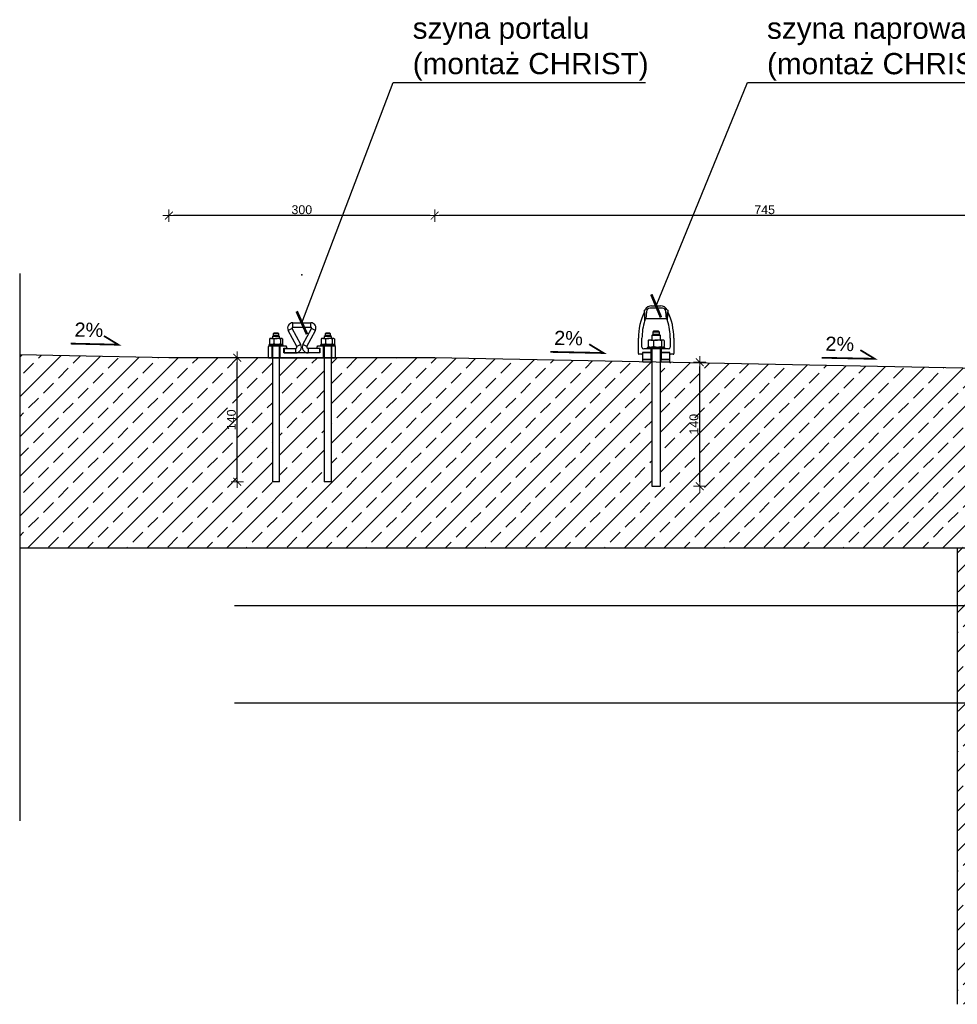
# Model space of a CAD drawing. Extents: x 5703 to 11842, y -4896 to -230.
# Tile 24 of 28: x 5703 to 6762, y -2331 to -1220. Entities that reach past the tile are written whole.
import ezdxf

# ---------------------------------------------------------------- set-up
doc = ezdxf.new("R2010")
doc.units = 0
doc.header["$LTSCALE"] = 2
doc.linetypes.add('DASHED', pattern=[19.05, 12.7, -6.35])
for name, color, linetype in [('111_wytyczne_cieńkie', 7, 'Continuous'), ('111_WYTYCZNE_DIM', 7, 'Continuous'), ('111_wytyczne_grube', 220, 'Continuous'), ('111_wytyczne_hatch', 11, 'Continuous'), ('111_WYTYCZNE_OPIS', 7, 'Continuous')]:
    doc.layers.add(name, color=color, linetype=linetype)
doc.layers.add('a___wymiary', color=7, linetype='Continuous', lineweight=18)
doc.layers.add('Y-MYJNIA_SZYNY', color=152, linetype='Continuous', lineweight=25)
doc.styles.add('ARIAL', font='ARIAL.TTF', dxfattribs={"height": 1.4})
doc.styles.get("Standard").update_dxf_attribs({"font": 'arial.ttf'})
doc.dimstyles.new('1_50', dxfattribs={"dimtxt": 10, "dimasz": 5, "dimexe": 1.25, "dimexo": 0.625, "dimgap": 1.5, "dimtad": 1, "dimdec": 3, "dimrnd": 0.5, "dimdsep": 46, "dimtxsty": 'Standard', "dimblk": 'znacznik', "dimcen": 1.5, "dimse1": 1, "dimse2": 1, "dimclrd": 256, "dimclrt": 256, "dimazin": 0, "dimtfac": 1, "dimtdec": 3, "dimtmove": 0, "dimatfit": 3, "dimldrblk": 'znacznik', "dimfxl": 1, "dimarcsym": 0})
doc.dimstyles.new('PKN1', dxfattribs={"dimtxt": 12, "dimasz": 8, "dimexe": 5, "dimexo": 10, "dimgap": 2, "dimtad": 1, "dimdec": 1, "dimrnd": 0.5, "dimzin": 10, "dimdsep": 46, "dimtxsty": 'ARIAL', "dimcen": 0, "dimdle": 8, "dimclrd": 256, "dimclre": 8, "dimclrt": 6, "dimadec": 0, "dimazin": 0, "dimtfac": 1, "dimtdec": 1, "dimtofl": 0, "dimtmove": 1, "dimatfit": 3, "dimldrblk": 'ARCHTICK', "dimfxl": 1, "dimtolj": 1, "dimtzin": 2, "dimlwd": -1, "dimarcsym": 0})

# ---------------------------------------------------------------- blocks, each defined once
blk = doc.blocks.new('znacznik')
at = {"layer": 'a___wymiary'}
for p, q in [((1.39, 0), (-1.39, 0)), ((0, 1.39), (0, -1.39))]:
    blk.add_line(p, q, dxfattribs=at)
at = {"layer": 'a___wymiary', "const_width": 0.2}
blk.add_lwpolyline([(0.88, 0.88), (-0.88, -0.88)], dxfattribs=at)
blk = doc.blocks.new('*D5459')
at = {"layer": 'a___wymiary', "lineweight": -2}
blk.add_line((6470.9, -1741.4), (6470.9, -1611.4), dxfattribs=at)
at = {"layer": 'Defpoints', "color": 0}
for p in [(6426.9, -1606.4), (6470.9, -1606.4), (6426.5, -1746.4)]:
    blk.add_point(p, dxfattribs=at)
at = {"layer": 'a___wymiary', "lineweight": -2, "xscale": 5, "yscale": 5, "zscale": 5}
for p, rotation in [((6470.9, -1606.4), 90), ((6470.9, -1746.4), 270)]:
    blk.add_blockref('znacznik', p, dxfattribs=dict(at, rotation=rotation))
at = {"layer": 'a___wymiary', "insert": (6464.3, -1676.4), "char_height": 10, "attachment_point": 5, "rotation": 90}
blk.add_mtext('140', dxfattribs=at)
blk = doc.blocks.new('*D5465')
at = {"layer": 'a___wymiary', "lineweight": -2}
blk.add_line((6911.6, -1440.9), (6176.6, -1440.9), dxfattribs=at)
at = {"layer": 'Defpoints', "color": 0}
for p in [(6171.6, -1440.9), (6171.6, -1601.4), (6916.6, -1616.3)]:
    blk.add_point(p, dxfattribs=at)
at = {"layer": 'a___wymiary', "lineweight": -2, "xscale": 5, "yscale": 5, "zscale": 5, "rotation": 180}
blk.add_blockref('znacznik', (6171.6, -1440.9), dxfattribs=at)
at = {"layer": 'a___wymiary', "lineweight": -2, "xscale": 5, "yscale": 5, "zscale": 5}
blk.add_blockref('znacznik', (6916.6, -1440.9), dxfattribs=at)
at = {"layer": 'a___wymiary', "insert": (6544.1, -1434.3), "char_height": 10, "attachment_point": 5}
blk.add_mtext('745', dxfattribs=at)
blk = doc.blocks.new('*D5466')
at = {"layer": 'a___wymiary', "lineweight": -2}
blk.add_line((6166.6, -1440.9), (5876.6, -1440.9), dxfattribs=at)
at = {"layer": 'Defpoints', "color": 0}
for p in [(5871.6, -1440.9), (5871.6, -1601.4), (6171.6, -1601.4)]:
    blk.add_point(p, dxfattribs=at)
at = {"layer": 'a___wymiary', "lineweight": -2, "xscale": 5, "yscale": 5, "zscale": 5, "rotation": 180}
blk.add_blockref('znacznik', (5871.6, -1440.9), dxfattribs=at)
at = {"layer": 'a___wymiary', "lineweight": -2, "xscale": 5, "yscale": 5, "zscale": 5}
blk.add_blockref('znacznik', (6171.6, -1440.9), dxfattribs=at)
at = {"layer": 'a___wymiary', "insert": (6021.6, -1434.3), "char_height": 10, "attachment_point": 5}
blk.add_mtext('300', dxfattribs=at)
blk = doc.blocks.new('*D5469')
at = {"layer": 'a___wymiary', "lineweight": -2}
blk.add_line((5948.7, -1736.4), (5948.7, -1606.4), dxfattribs=at)
at = {"layer": 'Defpoints', "color": 0}
for p in [(5948.7, -1601.4), (5987.9, -1601.4), (5988.3, -1741.4)]:
    blk.add_point(p, dxfattribs=at)
at = {"layer": 'a___wymiary', "lineweight": -2, "xscale": 5, "yscale": 5, "zscale": 5}
for p, rotation in [((5948.7, -1601.4), 90), ((5948.7, -1741.4), 270)]:
    blk.add_blockref('znacznik', p, dxfattribs=dict(at, rotation=rotation))
at = {"layer": 'a___wymiary', "insert": (5942.1, -1671.4), "char_height": 10, "attachment_point": 5, "rotation": 90}
blk.add_mtext('140', dxfattribs=at)

msp = doc.modelspace()

# ---------------------------------------------------------------- hatches: boundary and pattern name
at = {"layer": '111_wytyczne_hatch'}
h = msp.add_hatch(dxfattribs=at)
h.set_pattern_fill('ANSI33', color=256, scale=5, style=0)
h.set_pattern_definition([(45, (5466.075, 586.98), (-22.45064, 22.45064), []), (45, (5488.525, 586.98), (-22.45064, 22.45064), [15.875, -7.9375])])
h.paths.add_polyline_path([(7989.2891, -1742.5434, 0.221501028), (7981.054, -1719.9436), (7924.4855, -1663.3751), (7926.6068, -1661.2538), (7881.6068, -1661.2538), (7881.6068, -1866.2538), (8081.6068, -1816.2538), (8276.6634, -1816.2538), (8276.6634, -1609.2527), (7926.6068, -1616.2538), (7926.6068, -1661.2538), (7928.7281, -1659.1325), (7985.2966, -1715.701, 0.221501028), (8007.8964, -1723.9361), (8008.4149, -1729.9136, -0.113405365), (7993.1222, -1727.7692, -0.113405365), (7995.2666, -1743.0619)])
h.paths.add_polyline_path([(6961.6068, -1866.2538), (6961.6068, -1661.2538), (6916.6068, -1661.2538), (6918.7281, -1663.3751), (6862.1596, -1719.9436, 0.221501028), (6853.9245, -1742.5434), (6847.9469, -1743.0619, -0.113405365), (6850.0914, -1727.7692, -0.113405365), (6834.7987, -1729.9136), (6835.3172, -1723.9361, 0.221501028), (6857.9169, -1715.701), (6914.4855, -1659.1325), (6916.6068, -1661.2538), (6916.6068, -1616.2538), (6436.6068, -1606.6538), (6436.6068, -1606.3538), (6426.8568, -1606.3538), (6426.4568, -1606.3538), (6426.4568, -1606.4508), (6426.4568, -1746.3538), (6416.7568, -1746.3538), (6416.7568, -1606.2568), (6416.7568, -1606.3538), (6416.3568, -1606.3538), (6406.6068, -1606.3538), (6406.6128, -1606.0539), (6171.6068, -1601.3538), (6096.0215, -1601.3538), (6059.1068, -1601.3538), (6055.6234, -1601.3538), (6054.9425, -1601.3538), (6054.9425, -1741.3538), (6046.9425, -1741.3538), (6046.9425, -1601.3538), (6046.1068, -1601.3538), (5997.1068, -1601.3538), (5996.4258, -1601.3538), (5996.4258, -1741.3538), (5988.4258, -1741.3538), (5988.4258, -1601.3538), (5987.5901, -1601.3538), (5984.1068, -1601.3538), (5871.6068, -1601.3538), (5703.0923, -1597.9835), (5703.0923, -1816.2538), (6761.6068, -1816.2538)])
h.paths.add_polyline_path([(5950.7878, -1702.7878), (5950.7878, -1639.9198), (5914.0318, -1639.9198), (5914.0318, -1702.7878)], flags=24)
h.paths.add_polyline_path([(6472.9961, -1707.7878), (6472.9961, -1644.9198), (6436.2401, -1644.9198), (6436.2401, -1707.7878)], flags=24)
h.paths.add_polyline_path([(6961.6068, -1991.2538), (6761.6068, -1991.2538), (6761.6068, -2331.2538), (8081.6068, -2331.2538), (8081.6068, -1816.2538), (7881.6068, -1866.2538), (7881.6068, -2071.2538), (7881.6068, -2131.2538), (6961.6068, -2131.2538), (6961.6068, -2071.2538)])
h.paths.add_polyline_path([(6761.6068, -1881.2538), (6961.6068, -1881.2538), (6961.6068, -1866.2538), (6761.6068, -1816.2538)])
h.paths.add_polyline_path([(6761.6068, -1991.2538), (6961.6068, -1991.2538), (6961.6068, -1881.2538), (6761.6068, -1881.2538)])

# ---------------------------------------------------------------- linework, layer by layer
at = {"layer": '111_wytyczne_cieńkie'}
for p, q in [((5871.6068, -1601.3538), (5703.0923, -1597.9835)), ((6171.6068, -1601.3538), (5871.6068, -1601.3538)), ((6916.6068, -1616.2538), (6171.6068, -1601.3538)), ((6961.6068, -1816.2538), (5703.0923, -1816.2538)), ((6761.6068, -1816.2538), (6761.6068, -2331.2538))]:
    msp.add_line(p, q, dxfattribs=at)
at = {"layer": '111_WYTYCZNE_DIM', "const_width": 2}
for points in [[(5760.6531, -1585.3927), (5814.4741, -1586.6487), (5798.2124, -1576.7427)], [(6302.1726, -1594.7535), (6362.2538, -1596.0094), (6345.9921, -1586.1035)], [(6608.3472, -1601.3466), (6668.4284, -1602.6025), (6652.1666, -1592.6966)]]:
    msp.add_lwpolyline(points, dxfattribs=at)
at = {"layer": '111_wytyczne_grube', "linetype": 'DASHED', "ltscale": 40}
for p, q in [((6961.6068, -1881.2538), (5703.0923, -1881.2538)), ((6961.6068, -1991.2538), (5703.0923, -1991.2538))]:
    msp.add_line(p, q, dxfattribs=at)
at = {"layer": '111_wytyczne_hatch', "linetype": 'DASHED', "ltscale": 50}
msp.add_line((5703.0923, -1506.2321), (5703.0923, -2124.0413), dxfattribs=at)
at = {"layer": 'Y-MYJNIA_SZYNY'}
for p, q in [((6416.5161, -1542.8538), (6426.6975, -1542.8538)), ((6408.1312, -1548.8781), (6409.1535, -1547.1061)), ((6408.3568, -1549.3538), (6408.3568, -1553.9588)), ((6408.3876, -1549.3538), (6408.6068, -1549.3538)), ((6408.459, -1554.7353), (6409.0613, -1556.9832)), ((6408.6068, -1549.3538), (6408.6068, -1559.737)), ((6410.5872, -1549.0052), (6409.8568, -1557.3538)), ((6428.6416, -1545.3538), (6414.572, -1545.3538)), ((6433.3568, -1557.3538), (6432.6264, -1549.0052)), ((6434.0601, -1547.1061), (6435.0823, -1548.8781)), ((6434.1522, -1556.9832), (6434.7546, -1554.7353)), ((6434.6068, -1559.737), (6434.6068, -1549.3538)), ((6434.6068, -1549.3538), (6434.826, -1549.3538)), ((6434.8568, -1553.9588), (6434.8568, -1549.3538)), ((6011.6068, -1561.8538), (6031.6068, -1561.8538)), ((6011.6068, -1566.8538), (6011.6068, -1561.8538)), ((6011.6068, -1566.8538), (6031.6068, -1566.8538)), ((6031.6068, -1566.8538), (6031.6068, -1561.8538)), ((6409.5443, -1557.3538), (6409.8568, -1557.3538)), ((6433.3568, -1557.3538), (6409.8568, -1557.3538)), ((6433.3568, -1557.3538), (6433.6693, -1557.3538)), ((5989.3743, -1576.493), (5988.4258, -1577.4414)), ((5988.4258, -1577.4414), (5988.4258, -1579.6064)), ((5996.4258, -1577.4414), (5988.4258, -1577.4414)), ((5990.1036, -1573.5239), (5989.3743, -1574.3486)), ((5989.3743, -1574.3486), (5989.3743, -1576.493)), ((5995.4773, -1574.3486), (5989.3743, -1574.3486)), ((5995.4773, -1576.493), (5989.3743, -1576.493)), ((5994.748, -1573.5239), (5990.1036, -1573.5239)), ((5995.4773, -1574.3486), (5994.748, -1573.5239)), ((5995.4773, -1576.493), (5995.4773, -1574.3486)), ((5996.4258, -1577.4414), (5995.4773, -1576.493)), ((5996.4258, -1579.6064), (5996.4258, -1577.4414)), ((6010.7251, -1568.3256), (6006.3165, -1570.6845)), ((6015.9273, -1588.6461), (6006.3165, -1570.6845)), ((6020.3358, -1586.2872), (6010.7251, -1568.3256)), ((6022.8777, -1586.2872), (6032.4885, -1568.3256)), ((6027.2863, -1588.6461), (6036.8971, -1570.6845)), ((6036.8971, -1570.6845), (6032.4885, -1568.3256)), ((6047.8909, -1576.493), (6046.9425, -1577.4414)), ((6046.9425, -1577.4414), (6046.9425, -1579.6064)), ((6054.9425, -1577.4414), (6046.9425, -1577.4414)), ((6048.6202, -1573.5239), (6047.8909, -1574.3486)), ((6047.8909, -1574.3486), (6047.8909, -1576.493)), ((6053.994, -1574.3486), (6047.8909, -1574.3486)), ((6053.994, -1576.493), (6047.8909, -1576.493)), ((6053.2647, -1573.5239), (6048.6202, -1573.5239)), ((6053.994, -1574.3486), (6053.2647, -1573.5239)), ((6053.994, -1576.493), (6053.994, -1574.3486)), ((6054.9425, -1577.4414), (6053.994, -1576.493)), ((6054.9425, -1579.6064), (6054.9425, -1577.4414)), ((6417.9068, -1574.9538), (6416.7568, -1576.1038)), ((6416.7568, -1576.1038), (6416.7568, -1581.3538)), ((6426.4568, -1576.1038), (6416.7568, -1576.1038)), ((6418.7911, -1571.3538), (6417.9068, -1572.3538)), ((6417.9068, -1572.3538), (6417.9068, -1574.9538)), ((6425.3068, -1572.3538), (6417.9068, -1572.3538)), ((6425.3068, -1574.9538), (6417.9068, -1574.9538)), ((6424.4225, -1571.3538), (6418.7911, -1571.3538)), ((6425.3068, -1572.3538), (6424.4225, -1571.3538)), ((6425.3068, -1574.9538), (6425.3068, -1572.3538)), ((6426.4568, -1576.1038), (6425.3068, -1574.9538)), ((6426.4568, -1581.3538), (6426.4568, -1576.1038)), ((5984.1068, -1601.3538), (5984.1068, -1588.8538)), ((5985.0031, -1586.2043), (5984.1784, -1587.029)), ((5984.1784, -1587.029), (5984.1784, -1587.8538)), ((6000.6732, -1587.029), (5984.1784, -1587.029)), ((5984.1784, -1587.8538), (6000.6732, -1587.8538)), ((5984.9578, -1580.1957), (5985.465, -1579.8311)), ((5984.9578, -1580.1957), (5984.9578, -1585.615)), ((5985.4649, -1585.9851), (5984.9578, -1585.615)), ((5985.0031, -1586.2043), (5999.8485, -1586.2043)), ((5985.1068, -1587.8538), (5988.4561, -1587.8538)), ((5985.8279, -1579.6064), (5985.4584, -1579.8197)), ((5985.4607, -1585.9923), (5985.8279, -1586.2043)), ((5987.4776, -1579.6064), (5985.8279, -1579.6064)), ((5987.4776, -1579.6064), (5993.7314, -1579.6064)), ((5987.5901, -1587.8538), (5987.5901, -1601.3538)), ((5988.4258, -1587.8538), (5988.4258, -1741.3538)), ((5988.4561, -1587.8538), (5997.1068, -1587.8538)), ((5989.9974, -1580.1957), (5989.9974, -1585.615)), ((5998.6796, -1579.6064), (5993.7314, -1579.6064)), ((5996.4258, -1741.3538), (5996.4258, -1587.8538)), ((5997.1068, -1601.3538), (5997.1068, -1587.8538)), ((5997.1068, -1587.8538), (6003.5479, -1587.8538)), ((5997.4654, -1580.1957), (5997.4654, -1585.615)), ((5999.0237, -1579.6064), (5998.6796, -1579.6064)), ((5999.3932, -1579.8197), (5999.0237, -1579.6064)), ((5999.0237, -1586.2043), (5999.3909, -1585.9923)), ((5999.3867, -1585.9851), (5999.8938, -1585.615)), ((6000.6732, -1587.029), (5999.8485, -1586.2043)), ((5999.8938, -1580.1957), (5999.8938, -1585.615)), ((6000.6732, -1587.8538), (6000.6732, -1587.029)), ((6003.5479, -1587.8538), (6004.2146, -1589.0085)), ((6005.1068, -1590.5538), (6004.2146, -1589.0085)), ((6020.3358, -1586.2872), (6015.9273, -1588.6461)), ((6027.2863, -1588.6461), (6022.8777, -1586.2872)), ((6038.999, -1589.0085), (6038.1068, -1590.5538)), ((6038.999, -1589.0085), (6039.6656, -1587.8538)), ((6039.6656, -1587.8538), (6046.1068, -1587.8538)), ((6043.5198, -1586.2043), (6042.695, -1587.029)), ((6042.695, -1587.029), (6042.695, -1587.8538)), ((6059.1899, -1587.029), (6042.695, -1587.029)), ((6059.1899, -1587.8538), (6042.695, -1587.8538)), ((6043.4745, -1580.1957), (6043.9816, -1579.8311)), ((6043.4745, -1580.1957), (6043.4745, -1585.615)), ((6043.9816, -1585.9851), (6043.4745, -1585.615)), ((6043.5198, -1586.2043), (6058.3651, -1586.2043)), ((6044.3445, -1579.6064), (6043.975, -1579.8197)), ((6043.9774, -1585.9923), (6044.3445, -1586.2043)), ((6045.9943, -1579.6064), (6044.3445, -1579.6064)), ((6045.9943, -1579.6064), (6052.2481, -1579.6064)), ((6046.1068, -1587.8538), (6054.7574, -1587.8538)), ((6046.1068, -1601.3538), (6046.1068, -1587.8538)), ((6046.9425, -1587.8538), (6046.9425, -1741.3538)), ((6048.5141, -1580.1957), (6048.5141, -1585.615)), ((6057.1963, -1579.6064), (6052.2481, -1579.6064)), ((6054.7574, -1587.8538), (6058.1068, -1587.8538)), ((6054.9425, -1741.3538), (6054.9425, -1587.8538)), ((6055.6234, -1601.3538), (6055.6234, -1587.8538)), ((6055.9821, -1580.1957), (6055.9821, -1585.615)), ((6057.5404, -1579.6064), (6057.1963, -1579.6064)), ((6057.9099, -1579.8197), (6057.5404, -1579.6064)), ((6057.5404, -1586.2043), (6057.9075, -1585.9923)), ((6057.9033, -1585.9851), (6058.4104, -1585.615)), ((6059.1899, -1587.029), (6058.3651, -1586.2043)), ((6058.4104, -1580.1957), (6058.4104, -1585.615)), ((6059.1068, -1588.8538), (6059.1068, -1601.3538)), ((6059.1899, -1587.8538), (6059.1899, -1587.029)), ((6401.6068, -1596.7538), (6401.6068, -1579.4093)), ((6405.6068, -1589.3538), (6405.6068, -1579.4093)), ((6412.6068, -1589.3538), (6411.6068, -1590.3538)), ((6412.5518, -1582.0683), (6413.1668, -1581.6263)), ((6412.5518, -1582.0683), (6412.5518, -1588.6393)), ((6413.1667, -1589.088), (6412.5518, -1588.6393)), ((6412.6068, -1589.3538), (6430.6068, -1589.3538)), ((6413.6068, -1581.3538), (6413.1588, -1581.6125)), ((6413.1616, -1589.0968), (6413.6068, -1589.3538)), ((6415.6071, -1581.3538), (6413.6068, -1581.3538)), ((6415.6071, -1581.3538), (6423.1898, -1581.3538)), ((6418.6624, -1582.0683), (6418.6624, -1588.6393)), ((6429.1895, -1581.3538), (6423.1898, -1581.3538)), ((6427.7173, -1582.0683), (6427.7173, -1588.6393)), ((6429.6068, -1581.3538), (6429.1895, -1581.3538)), ((6430.0548, -1581.6125), (6429.6068, -1581.3538)), ((6429.6068, -1589.3538), (6430.0519, -1589.0968)), ((6430.0469, -1589.088), (6430.6617, -1588.6393)), ((6431.6068, -1590.3538), (6430.6068, -1589.3538)), ((6430.6617, -1582.0683), (6430.6617, -1588.6393)), ((6437.6068, -1579.4093), (6437.6068, -1589.3538)), ((6441.6068, -1579.4093), (6441.6068, -1596.7538)), ((6001.1068, -1590.5538), (6005.1068, -1590.5538)), ((6001.1068, -1595.8538), (6001.1068, -1590.5538)), ((6042.1068, -1595.8538), (6001.1068, -1595.8538)), ((6001.6068, -1590.8538), (6001.6068, -1595.8538)), ((6001.6068, -1590.8538), (6014.6047, -1590.8538)), ((6001.6068, -1595.8538), (6014.6047, -1595.8538)), ((6014.6047, -1590.8538), (6014.6047, -1595.8538)), ((6028.6089, -1590.8538), (6028.6089, -1595.8538)), ((6041.6068, -1590.8538), (6028.6089, -1590.8538)), ((6041.6068, -1595.8538), (6028.6089, -1595.8538)), ((6038.1068, -1590.5538), (6042.1068, -1590.5538)), ((6041.6068, -1590.8538), (6041.6068, -1595.8538)), ((6042.1068, -1590.5538), (6042.1068, -1595.8538)), ((6405.5068, -1597.3538), (6402.2068, -1597.3538)), ((6405.5068, -1597.3538), (6406.6068, -1597.3538)), ((6406.1068, -1595.9538), (6406.1068, -1596.7538)), ((6406.6068, -1595.3538), (6415.6068, -1595.3538)), ((6406.6068, -1603.3538), (6406.6068, -1595.3538)), ((6415.3582, -1595.3538), (6406.7068, -1595.3538)), ((6411.6068, -1591.3538), (6407.6068, -1591.3538)), ((6411.6068, -1590.3538), (6411.6068, -1591.3538)), ((6431.6068, -1590.3538), (6411.6068, -1590.3538)), ((6431.6068, -1591.3538), (6411.6068, -1591.3538)), ((6415.6068, -1591.3538), (6415.6068, -1595.2999)), ((6415.6068, -1595.3538), (6415.6068, -1603.3538)), ((6416.7568, -1595.3538), (6415.6068, -1595.3538)), ((6415.7825, -1595.178), (6416.431, -1594.5295)), ((6416.7568, -1591.3538), (6416.7568, -1746.3538)), ((6426.4568, -1746.3538), (6426.4568, -1591.3538)), ((6427.6068, -1595.3538), (6426.4568, -1595.3538)), ((6426.7825, -1594.5295), (6427.431, -1595.178)), ((6427.6068, -1595.2999), (6427.6068, -1591.3538)), ((6427.6068, -1603.3538), (6427.6068, -1595.3538)), ((6427.6068, -1595.3538), (6436.6068, -1595.3538)), ((6436.5068, -1595.3538), (6427.8553, -1595.3538)), ((6431.6068, -1591.3538), (6431.6068, -1590.3538)), ((6435.6068, -1591.3538), (6431.6068, -1591.3538)), ((6436.6068, -1595.3538), (6436.6068, -1603.3538)), ((6436.6068, -1597.3538), (6437.7068, -1597.3538)), ((6437.1068, -1596.7538), (6437.1068, -1595.9538)), ((6441.0068, -1597.3538), (6437.7068, -1597.3538)), ((5984.1068, -1601.3538), (6059.1068, -1601.3538)), ((6406.6068, -1606.3538), (6406.6068, -1603.3538)), ((6416.3568, -1603.3538), (6406.6068, -1603.3538)), ((6406.6068, -1603.3538), (6415.6068, -1603.3538)), ((6416.3568, -1606.3538), (6406.6068, -1606.3538)), ((6416.3568, -1606.3538), (6416.3568, -1603.3538)), ((6416.7568, -1603.3538), (6416.3568, -1603.3538)), ((6416.7568, -1606.3538), (6416.3568, -1606.3538)), ((6426.8568, -1603.3538), (6426.4568, -1603.3538)), ((6426.8568, -1606.3538), (6426.4568, -1606.3538)), ((6426.8568, -1603.3538), (6426.8568, -1606.3538)), ((6436.6068, -1603.3538), (6426.8568, -1603.3538)), ((6436.6068, -1606.3538), (6426.8568, -1606.3538)), ((6427.6068, -1603.3538), (6436.6068, -1603.3538)), ((6436.6068, -1603.3538), (6436.6068, -1606.3538)), ((5996.4258, -1741.3538), (5988.4258, -1741.3538)), ((6054.9425, -1741.3538), (6046.9425, -1741.3538)), ((6416.7568, -1746.3538), (6426.4568, -1746.3538))]:
    msp.add_line(p, q, dxfattribs=at)
for centre, radius, start, end in [((6416.5161, -1551.3538), 8.5, 90, 150.0183606), ((6426.6975, -1551.3538), 8.5, 29.9816394, 90), ((6471.6068, -1579.4093), 70, 154.5727656, 180), ((6408.4084, -1549.038), 0.32, 150.0183606, 260.7146939), ((6411.3568, -1553.9588), 3, 180, 195), ((6414.572, -1549.3538), 4, 90, 175), ((6428.6416, -1549.3538), 4, 5, 90), ((6431.8568, -1553.9588), 3, 345, 0), ((6371.6068, -1579.4093), 70, 0, 25.4272344), ((6434.8051, -1549.038), 0.32, 279.2853061, 29.9816394), ((6011.6068, -1567.8538), 6, 90, 208.15), ((6011.6068, -1567.8538), 1, 90, 208.1500001), ((6031.6068, -1567.8538), 6, 331.85, 90), ((6031.6068, -1567.8538), 1, 331.8499999, 90), ((6471.6068, -1579.4093), 66, 162.6585572, 180), ((6409.5443, -1556.8538), 0.5, 195, 270), ((6433.6693, -1556.8538), 0.5, 270, 345), ((6371.6068, -1579.4093), 66, 0, 17.3414428), ((5985.1068, -1588.8538), 1, 90, 180), ((6014.6047, -1589.3538), 6.5, 270, 28.15), ((6014.6047, -1589.3538), 1.5, 270, 28.1499999), ((6028.6089, -1589.3538), 6.5, 151.85, 270), ((6028.6089, -1589.3538), 1.5, 151.8500002, 270), ((6058.1068, -1588.8538), 1, 0, 90), ((6407.6068, -1589.3538), 2, 180, 270), ((6435.6068, -1589.3538), 2, 270, 0), ((6402.2068, -1596.7538), 0.6, 180, 270), ((6405.5068, -1596.7538), 0.6, 270, 0), ((6406.7068, -1595.9538), 0.6, 90, 180), ((6415.3582, -1594.7538), 0.6, 270, 294.4698005), ((6427.8553, -1594.7538), 0.6, 245.5301995, 270), ((6436.5068, -1595.9538), 0.6, 0, 90), ((6437.7068, -1596.7538), 0.6, 180, 270), ((6441.0068, -1596.7538), 0.6, 270, 0)]:
    msp.add_arc(centre, radius, start, end, dxfattribs=at)
for points in [[(6409.4187, -1557.3324), (6409.3002, -1557.6543), (6409.1876, -1557.9654), (6409.0642, -1558.3193), (6408.9565, -1558.6411), (6408.8626, -1558.9309), (6408.7805, -1559.189), (6408.7295, -1559.3498), (6408.6853, -1559.4888), (6408.65, -1559.5999), (6408.6257, -1559.6766), (6408.6134, -1559.7156), (6408.6068, -1559.737)], [(6434.6068, -1559.737), (6434.5977, -1559.7077), (6434.581, -1559.6545), (6434.5512, -1559.561), (6434.5091, -1559.429), (6434.4571, -1559.2663), (6434.398, -1559.0804), (6434.2864, -1558.7302), (6434.1579, -1558.3366), (6434.0091, -1557.9001), (6433.8364, -1557.4213), (6433.8189, -1557.3742), (6433.8012, -1557.327)], [(5987.4776, -1579.6064), (5987.388, -1579.6076), (5987.2984, -1579.6096), (5986.7101, -1579.6626), (5986.1263, -1579.7848), (5985.5396, -1579.9728), (5984.9578, -1580.1957)], [(5984.9578, -1585.615), (5985.5725, -1585.8537), (5986.1923, -1586.0426), (5986.8323, -1586.1493), (5987.4776, -1586.2043)], [(5989.9974, -1580.1957), (5989.3827, -1579.9569), (5988.7629, -1579.7681), (5988.1229, -1579.6613), (5987.4776, -1579.6064)], [(5987.4776, -1586.2043), (5987.5672, -1586.2031), (5987.6568, -1586.2011), (5988.2451, -1586.1481), (5988.829, -1586.0259), (5989.4156, -1585.8379), (5989.9974, -1585.615)], [(5993.7314, -1579.6064), (5993.2224, -1579.622), (5992.7152, -1579.6531), (5991.3496, -1579.8674), (5989.9974, -1580.1957)], [(5989.9974, -1585.615), (5991.3496, -1585.9432), (5992.7152, -1586.1576), (5993.2224, -1586.1886), (5993.7314, -1586.2043)], [(5997.4654, -1580.1957), (5996.9948, -1580.0644), (5996.5218, -1579.9458), (5995.1364, -1579.7231), (5993.7314, -1579.6064)], [(5993.7314, -1586.2043), (5995.1364, -1586.0876), (5996.5218, -1585.8649), (5996.9948, -1585.7463), (5997.4654, -1585.615)], [(5998.6796, -1579.6064), (5998.6364, -1579.6076), (5998.5933, -1579.6096), (5998.3098, -1579.6626), (5998.0284, -1579.7848), (5997.7458, -1579.9728), (5997.4654, -1580.1957)], [(5997.4654, -1585.615), (5997.7616, -1585.8537), (5998.0603, -1586.0426), (5998.3687, -1586.1493), (5998.6796, -1586.2043)], [(5999.8938, -1580.1957), (5999.5976, -1579.9569), (5999.2989, -1579.7681), (5998.9905, -1579.6613), (5998.6796, -1579.6064)], [(6045.9943, -1579.6064), (6045.9047, -1579.6076), (6045.8151, -1579.6096), (6045.2268, -1579.6626), (6044.6429, -1579.7848), (6044.0563, -1579.9728), (6043.4745, -1580.1957)], [(6043.4745, -1585.615), (6044.0892, -1585.8537), (6044.709, -1586.0426), (6045.349, -1586.1493), (6045.9943, -1586.2043)], [(6048.5141, -1580.1957), (6047.8994, -1579.9569), (6047.2796, -1579.7681), (6046.6396, -1579.6613), (6045.9943, -1579.6064)], [(6045.9943, -1586.2043), (6046.0839, -1586.2031), (6046.1735, -1586.2011), (6046.7618, -1586.1481), (6047.3456, -1586.0259), (6047.9323, -1585.8379), (6048.5141, -1585.615)], [(6052.2481, -1579.6064), (6051.7391, -1579.622), (6051.2319, -1579.6531), (6049.8663, -1579.8674), (6048.5141, -1580.1957)], [(6048.5141, -1585.615), (6049.8663, -1585.9432), (6051.2319, -1586.1576), (6051.7391, -1586.1886), (6052.2481, -1586.2043)], [(6055.9821, -1580.1957), (6055.5115, -1580.0644), (6055.0385, -1579.9458), (6053.6531, -1579.7231), (6052.2481, -1579.6064)], [(6052.2481, -1586.2043), (6053.6531, -1586.0876), (6055.0385, -1585.8649), (6055.5115, -1585.7463), (6055.9821, -1585.615)], [(6057.1963, -1579.6064), (6057.1531, -1579.6076), (6057.1099, -1579.6096), (6056.8264, -1579.6626), (6056.5451, -1579.7848), (6056.2624, -1579.9728), (6055.9821, -1580.1957)], [(6055.9821, -1585.615), (6056.2783, -1585.8537), (6056.5769, -1586.0426), (6056.8853, -1586.1493), (6057.1963, -1586.2043)], [(6058.4104, -1580.1957), (6058.1143, -1579.9569), (6057.8156, -1579.7681), (6057.5072, -1579.6613), (6057.1963, -1579.6064)], [(6415.6071, -1581.3538), (6415.4985, -1581.3552), (6415.3899, -1581.3577), (6414.6765, -1581.422), (6413.9686, -1581.5701), (6413.2573, -1581.7981), (6412.5518, -1582.0683)], [(6412.5518, -1588.6393), (6413.2972, -1588.9287), (6414.0487, -1589.1577), (6414.8247, -1589.2871), (6415.6071, -1589.3538)], [(6418.6624, -1582.0683), (6417.917, -1581.7788), (6417.1655, -1581.5499), (6416.3895, -1581.4205), (6415.6071, -1581.3538)], [(6415.6071, -1589.3538), (6415.7157, -1589.3523), (6415.8244, -1589.3499), (6416.5377, -1589.2856), (6417.2456, -1589.1375), (6417.9569, -1588.9095), (6418.6624, -1588.6393)], [(6423.1898, -1581.3538), (6422.5727, -1581.3728), (6421.9577, -1581.4104), (6420.3019, -1581.6703), (6418.6624, -1582.0683)], [(6418.6624, -1588.6393), (6420.3019, -1589.0372), (6421.9577, -1589.2971), (6422.5727, -1589.3348), (6423.1898, -1589.3538)], [(6427.7173, -1582.0683), (6427.1467, -1581.9091), (6426.5732, -1581.7654), (6424.8934, -1581.4953), (6423.1898, -1581.3538)], [(6423.1898, -1589.3538), (6424.8934, -1589.2123), (6426.5732, -1588.9422), (6427.1467, -1588.7985), (6427.7173, -1588.6393)], [(6429.1895, -1581.3538), (6429.1372, -1581.3552), (6429.0848, -1581.3577), (6428.7411, -1581.422), (6428.4, -1581.5701), (6428.0572, -1581.7981), (6427.7173, -1582.0683)], [(6427.7173, -1588.6393), (6428.0764, -1588.9287), (6428.4386, -1589.1577), (6428.8125, -1589.2871), (6429.1895, -1589.3538)], [(6430.6617, -1582.0683), (6430.3026, -1581.7788), (6429.9404, -1581.5499), (6429.5665, -1581.4205), (6429.1895, -1581.3538)], [(6415.6068, -1595.2999), (6415.6289, -1595.295), (6415.6633, -1595.2765), (6415.7222, -1595.2308), (6415.7512, -1595.2057), (6415.7825, -1595.178)], [(6416.431, -1594.5295), (6416.5574, -1594.4348), (6416.6959, -1594.3754), (6416.7261, -1594.3705), (6416.7568, -1594.3671)], [(6426.4568, -1594.3818), (6426.5693, -1594.4028), (6426.6742, -1594.4437), (6426.7297, -1594.4832), (6426.7825, -1594.5295)], [(6427.431, -1595.178), (6427.4621, -1595.2004), (6427.4922, -1595.222), (6427.5206, -1595.2423), (6427.5462, -1595.2605), (6427.5681, -1595.2759), (6427.5855, -1595.2878), (6427.5975, -1595.2956), (6427.6023, -1595.2983), (6427.605, -1595.2995), (6427.6068, -1595.2999)]]:
    msp.add_spline(points, degree=3, dxfattribs=at)
msp.add_point((6021.6068, -1507.7612), dxfattribs=at)

# ---------------------------------------------------------------- texts
at = {"layer": '111_WYTYCZNE_DIM', "style": 'ARIAL'}
for p in [(5764.9447, -1577.5321), (6306.4642, -1586.8928), (6612.6388, -1593.4859)]:
    msp.add_text('2%', height=16, rotation=359.0830897, dxfattribs=at).set_placement(p)
at = {"layer": '111_WYTYCZNE_OPIS', "color": 6, "char_height": 24, "attachment_point": 7, "style": 'ARIAL'}
for s, insert in [('\\C1;szyna portalu\\P(montaż CHRIST)', (6146.7843, -1288.4701)), ('\\C1;szyna naprowadzająca LED\\P(montaż CHRIST)', (6546.7843, -1288.5595))]:
    msp.add_mtext(s, dxfattribs=dict(at, insert=insert))

# ---------------------------------------------------------------- dimensions: what is measured, and where the dimension line sits
at = {"layer": 'a___wymiary'}
for base, p1, p2, picture, middle in [((5871.6068, -1440.9075), (6171.6068, -1601.3538), (5871.6068, -1601.3538), '*D5466', (6021.6068, -1434.3025)), ((6171.6068, -1440.9075), (6916.6068, -1616.2538), (6171.6068, -1601.3538), '*D5465', (6544.1068, -1434.3225))]:
    dim = msp.add_linear_dim(base=base, p1=p1, p2=p2, dimstyle='1_50', override={"dimtxt": 10, "dimtmove": 1}, dxfattribs=at)
    dim.commit()
    dim.dimension.update_dxf_attribs({"geometry": picture, "text_midpoint": middle})
for base, p1, p2, picture, middle in [((5948.6618, -1601.3538), (5988.2711, -1741.3538), (5987.8711, -1601.3538), '*D5469', (5942.0568, -1671.3538)), ((6470.8701, -1606.3538), (6426.4568, -1746.3538), (6426.8568, -1606.3538), '*D5459', (6464.2651, -1676.3538))]:
    dim = msp.add_linear_dim(base=base, p1=p1, p2=p2, angle=90, dimstyle='1_50', override={"dimtxt": 10, "dimtmove": 1}, dxfattribs=at)
    dim.commit()
    dim.dimension.update_dxf_attribs({"geometry": picture, "text_midpoint": middle})

# ---------------------------------------------------------------- leaders
at = {"layer": '111_WYTYCZNE_OPIS', "annotation_type": 0, "has_hookline": 1, "hookline_direction": 0}
for points, text_width in [([(6021.6068, -1561.8538), (6124.7843, -1290.4701), (6144.7843, -1290.4701)], 262.944), ([(6421.6068, -1542.8538), (6524.7843, -1290.5595), (6544.7843, -1290.5595)], 412.392)]:
    msp.add_leader(points, dimstyle='PKN1', override={"dimasz": 20, "dimgap": 2, "dimtad": 1}, dxfattribs=dict(at, text_width=text_width))

doc.saveas('drawing.dxf')
